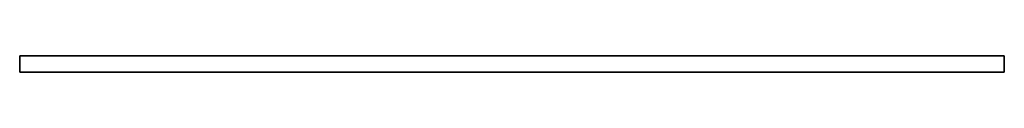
# Model space of a CAD drawing. Header units: millimetres. Extents: x 0 to 2050, y -17 to 17.
import ezdxf

# ---------------------------------------------------------------- set-up
doc = ezdxf.new("R2010")
doc.units = ezdxf.units.MM
doc.header["$LTSCALE"] = 10
doc.layers.add('3DD-cke-_BESCH_sich_laufhor_hilf', color=1, linetype='Continuous')
doc.layers.add('3DD-cke-_BESCH_sich_laufhor_hilf_wnz', color=1, linetype='Continuous')

msp = doc.modelspace()

# ---------------------------------------------------------------- linework, layer by layer
at = {"layer": '3DD-cke-_BESCH_sich_laufhor_hilf_wnz'}
msp.add_polyline3d([(0, 17, 0), (0, 17, 0), (0, 17, 0), (0, 17, 0), (0, 17, 0), (0, 17, 0), (0, -17, 0), (0, -17, -33), (0, 17, -33), (0, -17, -33), (2050, -17, -33), (2050, 17, -33), (2050, -17, -33), (2050, -17, 0), (2050, 17, 0), (2050, -17, 0), (0, -17, 0), (0, 17, 0), (0, 17, -33), (2050, 17, -33), (2050, 17, 0), (0, 17, 0)], dxfattribs=at)

# ---------------------------------------------------------------- meshes
at = {"layer": '3DD-cke-_BESCH_sich_laufhor_hilf'}
mesh = msp.add_polymesh((6, 3), dxfattribs=at)
for k, corner in enumerate([(2050, 17), (2050, -17), (2050, -17), (0, 17), (0, -17), (0, -17), (0, 17, -33), (0, -17, -33), (0, -17), (2050, 17, -33), (2050, -17, -33), (2050, -17), (2050, 17, -33), (2050, 17, -33), (2050, 17), (0, 17, -33), (0, 17, -33), (0, 17)]):
    mesh.set_mesh_vertex(divmod(k, 3), corner)

doc.saveas('drawing.dxf')
